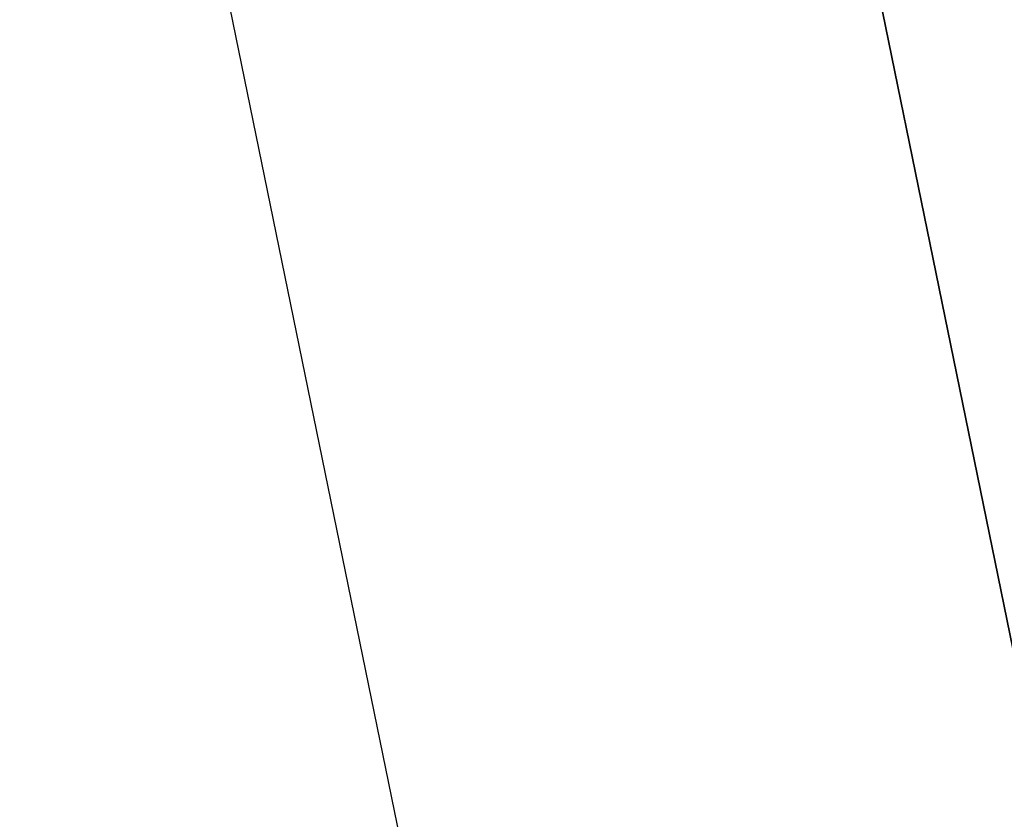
# Model space of a CAD drawing. Header units: centimetres. Extents: x 118 to 897, y -231 to 654.
# Tile 69 of 256: x 123.596 to 123.875, y -222.415 to -222.189. Entities that reach past the tile are written whole.
import ezdxf

# ---------------------------------------------------------------- set-up
doc = ezdxf.new("R2010")
doc.units = ezdxf.units.CM
doc.header["$MEASUREMENT"] = 0
doc.layers.add('Ben', color=254, linetype='Continuous')
doc.layers.add('IGES level 5', color=254, linetype='Continuous', true_color=0xcad1ee)

# ---------------------------------------------------------------- blocks, each defined once
blk = doc.blocks.new('A$C30CE010A')
at = {"layer": 'IGES level 5'}
mesh = blk.add_polyface(dxfattribs=at)
corners = [(-196.63777, -153.53688, 875.68585), (-196.28212, -153.72719, 875.66815), (-196.23375, -153.72719, 876.14795), (-196.58577, -153.53688, 876.20154), (-196.63728, -153.53688, 875.16742), (-196.28169, -153.72719, 875.18579), (-196.58433, -153.53688, 874.65161), (-196.2324, -153.72719, 874.70587), (-196.62077, -153.27653, 877.31232), (-196.32719, -153.53688, 877.20386), (-196.12327, -153.53688, 877.68024), (-196.40437, -153.27653, 877.81781), (-196.78492, -153.27653, 876.78748), (-196.48188, -153.53688, 876.70929), (-196.89518, -153.27653, 876.24866), (-196.95033, -153.27653, 875.70142), (-196.94984, -153.27653, 875.15131), (-196.89363, -153.27653, 874.60394), (-196.7823, -153.27653, 874.06494), (-196.47941, -153.53688, 874.14368), (-196.61689, -153.27653, 873.53986), (-196.32356, -153.53688, 873.64886), (-196.39912, -153.27653, 873.03412), (-196.11833, -153.53688, 873.1723), (-196.63209, -152.9586, 877.92926), (-196.12977, -153.27653, 878.31195), (-196.34465, -152.9586, 878.44647), (-196.85859, -152.9586, 877.40015), (-197.03044, -152.9586, 876.85077), (-197.14579, -152.9586, 876.28687), (-197.20353, -152.9586, 875.71405), (-197.20302, -152.9586, 875.13824), (-197.14421, -152.9586, 874.56531), (-197.02766, -152.9586, 874.0011), (-196.85453, -152.9586, 873.45154), (-196.6266, -152.9586, 872.92218), (-196.34617, -152.9586, 872.41858), (-196.13121, -153.27653, 872.55298), (-196.79451, -152.60402, 878.00879), (-196.49794, -152.60402, 878.54242), (-197.02824, -152.60402, 877.46277), (-197.20552, -152.60402, 876.896), (-197.32457, -152.60402, 876.31409), (-197.38417, -152.60402, 875.72302), (-197.38362, -152.60402, 875.12891), (-197.32292, -152.60402, 874.53772), (-197.20268, -152.60402, 873.95557), (-197.02403, -152.60402, 873.38849), (-196.78886, -152.60402, 872.84235)]
mesh.append_faces([[corners[k] for k in face] for face in [(0, 1, 2, 3), (4, 5, 1, 0), (6, 7, 5, 4), (8, 9, 10, 11), (12, 13, 9, 8), (14, 3, 13, 12), (15, 0, 3, 14), (16, 4, 0, 15), (17, 6, 4, 16), (18, 19, 6, 17), (20, 21, 19, 18), (22, 23, 21, 20), (24, 11, 25, 26), (27, 8, 11, 24), (28, 12, 8, 27), (29, 14, 12, 28), (30, 15, 14, 29), (31, 16, 15, 30), (32, 17, 16, 31), (33, 18, 17, 32), (34, 20, 18, 33), (35, 22, 20, 34), (36, 37, 22, 35), (38, 24, 26, 39), (40, 27, 24, 38), (41, 28, 27, 40), (42, 29, 28, 41), (43, 30, 29, 42), (44, 31, 30, 43), (45, 32, 31, 44), (46, 33, 32, 45), (47, 34, 33, 46), (48, 35, 34, 47)]])

msp = doc.modelspace()

# ---------------------------------------------------------------- block references
at = {"layer": 'Ben', "extrusion": (-3.8e-15, -1, -1e-16)}
msp.add_blockref('A$C30CE010A', (320.98027, 211.51854, -654.12857), dxfattribs=at)

doc.saveas('drawing.dxf')
